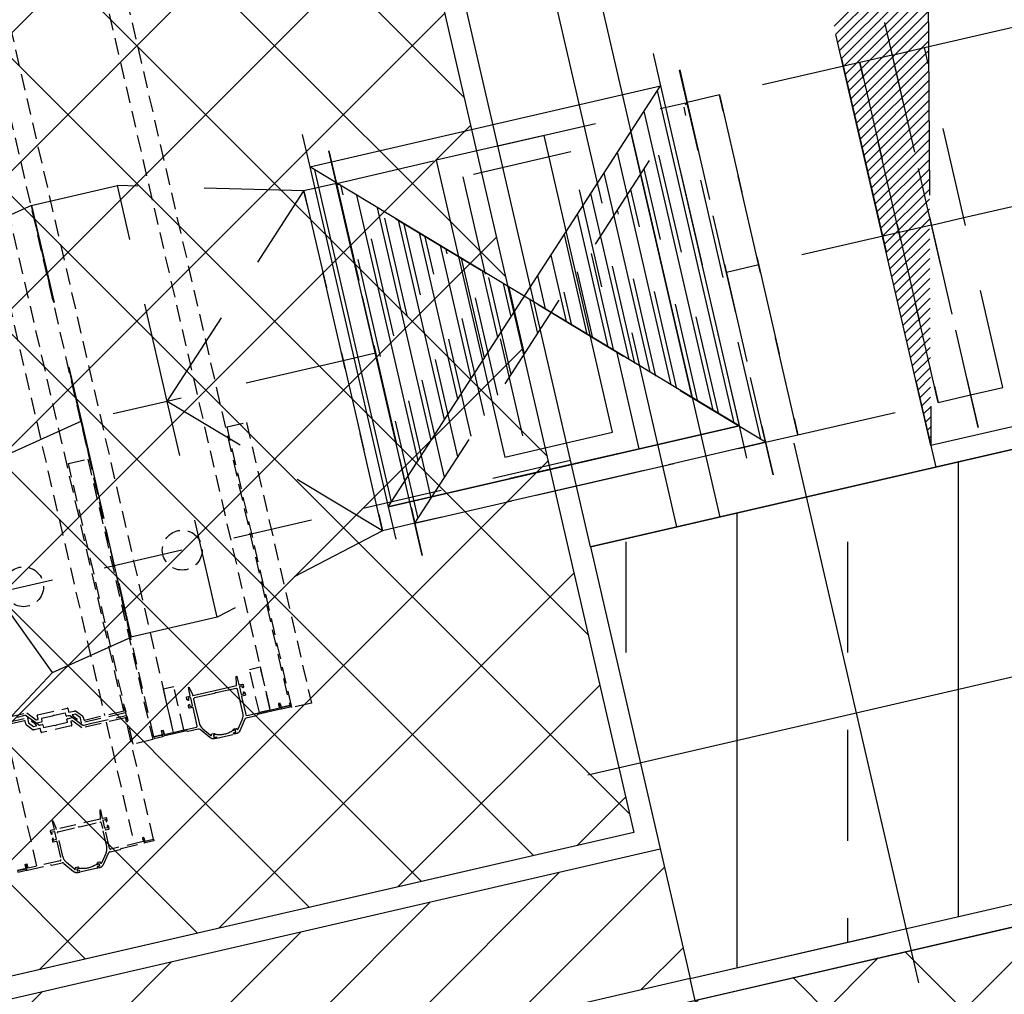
# Model space of a CAD drawing. Header units: centimetres. Extents: x -15121 to 17422, y -60492 to 0.
# Tile 180 of 256: x 1616 to 1705, y -29673 to -29585. Entities that reach past the tile are written whole.
import ezdxf
from ezdxf.enums import TextEntityAlignment as Align

# ---------------------------------------------------------------- set-up
doc = ezdxf.new("R2010")
doc.units = ezdxf.units.CM
doc.header["$LTSCALE"] = 60
for name, pattern in [('DASHED', [19.05, 12.7, -6.35]), ('DP', [0.5, 0.3, -0.2]), ('HIDDEN', [0.375, 0.25, -0.125]), ('KRESKOWA-SREDNIA', [0.2, 0.12, -0.08]), ('MP', [0.25, 0.15, -0.1])]:
    doc.linetypes.add(name, pattern=pattern)
for name, color, linetype in [('A-----SZ', 8, 'Continuous'), ('A-SCI', 7, 'Continuous'), ('AIKA KLIMATYZACJA2', 5, 'Continuous'), ('AIKA podłoga deski cała', 2, 'Continuous'), ('AIKA powierzchnie2', 2, 'Continuous'), ('AIKA ppoż restauracja', 7, 'Continuous'), ('AIKA sufity podwieszane', 8, 'Continuous'), ('AIKA TYNK2', 5, 'Continuous'), ('AIKA wymiarowanie ogólne rzut2', 7, 'Continuous'), ('AIKA ŚCIANA2', 8, 'Continuous'), ('AIKA ścianki mobilne', 7, 'Continuous'), ('B-widok-przerywana', 8, 'DASHED'), ('BI_szr', 8, 'Continuous'), ('L-HIDDEN', 8, 'HIDDEN'), ('podciagi i nadproza', 7, 'DP'), ('S_INSTALACJE SANITARNE', 7, 'Continuous'), ('słupy', 1, 'Continuous')]:
    doc.layers.add(name, color=color, linetype=linetype)
doc.styles.add('normalnysimplex', font='simplex.shx', dxfattribs={"width": 0.85})
doc.styles.add('wymiar', font='txt.shx', dxfattribs={"width": 0.6})
doc.dimstyles.new('Dwudziestka', dxfattribs={"dimtxt": 7, "dimasz": 0.7, "dimexe": 5, "dimexo": 0, "dimgap": 2.5, "dimtad": 1, "dimtoh": 1, "dimdec": 3, "dimrnd": 0.5, "dimdsep": 46, "dimtxsty": 'wymiar', "dimblk": 'znacznik', "dimcen": 0, "dimdle": 5, "dimse1": 1, "dimse2": 1, "dimclrd": 256, "dimclre": 256, "dimclrt": 256, "dimadec": 0, "dimazin": 0, "dimtfac": 0.4, "dimtdec": 3, "dimtix": 1, "dimtofl": 0, "dimtmove": 2, "dimatfit": 3, "dimldrblk": 'znacznik', "dimfxl": 1, "dimtolj": 1, "dimarcsym": 0})
pattern_1 = [(45, (5073.432, 672.602), (-6.221154, 6.221154), []), (135, (5073.432, 672.602), (-6.221154, -6.221154), [])]

# ---------------------------------------------------------------- blocks, each defined once
blk = doc.blocks.new('SL podciągi restauracja')
at = {"layer": 'BI_szr'}
h = blk.add_hatch(dxfattribs=at)
h.set_pattern_fill('BIK_ZELBET', color=256, scale=10, angle=45, style=0)
h.set_pattern_definition([(90, (1101.098, -27084.888), (-20, 4e-15), []), (90, (1111.098, -27074.888), (-20, 4e-15), [10, -7])])
h.paths.add_polyline_path([(1084.789, -27120.937), (1123.764, -27111.939), (1114.766, -27072.964), (1075.791, -27081.962)])
at = {"layer": 'A-----SZ'}
for points in [[(1094.154, -27072.593), (1105.401, -27121.308)], [(1075.556, -27102.542), (1124.275, -27091.295)]]:
    blk.add_lwpolyline(points, dxfattribs=at)
at = {"layer": 'podciagi i nadproza'}
for points in [[(1034.546, -26867.75), (1057.931, -26862.351), (1106.971, -27074.763), (1083.586, -27080.162), (1034.546, -26867.75)], [(1123.764, -27111.939), (1187.875, -27389.634), (1148.9, -27398.632), (1084.789, -27120.937), (1123.764, -27111.939)]]:
    blk.add_lwpolyline(points, dxfattribs=at)
at = {"layer": 'słupy', "color": 4}
blk.add_lwpolyline([(1084.789, -27120.937), (1123.764, -27111.939), (1114.766, -27072.964), (1075.791, -27081.962)], close=True, dxfattribs=at)
blk.add_lwpolyline([(1084.789, -27120.937), (1123.764, -27111.939), (1114.766, -27072.964), (1075.791, -27081.962)], close=True, dxfattribs=at)
blk = doc.blocks.new('SL klima')
at = {"layer": 'AIKA KLIMATYZACJA2', "color": 140, "linetype": 'MP', "lineweight": -2, "extrusion": (-0.224951, 0.97437, 2.77556e-17)}
for p, q in [((5884.061, -25719.303, 342.152), (6022.421, -25687.36, 342.152)), ((5887.604, -25734.649, 342.152), (6025.964, -25702.706, 342.152)), ((5880.463, -25717.054, 342.152), (5881.138, -25719.978, 342.152)), ((5881.138, -25719.978, 342.152), (5884.061, -25719.303, 342.152)), ((5891.147, -25749.995, 342.152), (5884.061, -25719.303, 342.152)), ((5891.147, -25749.995, 342.152), (5884.061, -25719.303, 342.152)), ((5881.138, -25719.978, 342.152), (5888.224, -25750.67, 342.152)), ((5884.681, -25735.324, 342.152), (5887.604, -25734.649, 342.152)), ((5884.681, -25735.324, 342.152), (5884.685, -25735.323, 342.152)), ((5905.762, -25746.621, 342.152), (5891.147, -25749.995, 342.152)), ((5888.224, -25750.67, 342.152), (5891.147, -25749.995, 342.152)), ((5888.224, -25750.67, 342.152), (5888.899, -25753.593, 342.152))]:
    blk.add_line(p, q, dxfattribs=at)
at = {"layer": 'AIKA KLIMATYZACJA2', "color": 140, "linetype": 'MP', "lineweight": -2}
for p, q in [((5888.903, -25753.592, 351.152), (5880.468, -25717.053, 351.152)), ((5878.219, -25720.651, 351.152), (5865.552, -25723.576, 351.152)), ((5881.142, -25719.976, 351.152), (5878.219, -25720.651, 351.152)), ((5878.219, -25720.651, 351.152), (5885.305, -25751.344, 351.152)), ((5885.305, -25751.344, 351.152), (5878.219, -25720.651, 351.152)), ((5870.39, -25757.866, 351.152), (5861.955, -25721.327, 351.152)), ((5865.552, -25723.576, 351.152), (5862.629, -25724.251, 351.152)), ((5865.552, -25723.576, 351.152), (5872.638, -25754.268, 351.152)), ((5872.638, -25754.268, 351.152), (5865.552, -25723.576, 351.152)), ((5884.685, -25735.323, 351.152), (5881.762, -25735.998, 351.152)), ((5884.685, -25735.323, 351.152), (5884.681, -25735.324, 351.152)), ((5881.762, -25735.998, 351.152), (5869.095, -25738.922, 351.152)), ((5869.095, -25738.922, 351.152), (5866.172, -25739.597, 351.152)), ((5866.177, -25739.596, 351.152), (5866.172, -25739.597, 351.152)), ((5885.305, -25751.344, 351.152), (5888.228, -25750.669, 351.152)), ((5872.638, -25754.268, 351.152), (5885.305, -25751.344, 351.152)), ((5869.715, -25754.943, 351.152), (5872.638, -25754.268, 351.152))]:
    blk.add_line(p, q, dxfattribs=at)
at = {"layer": 'AIKA KLIMATYZACJA2', "color": 140, "linetype": 'MP', "lineweight": -2, "extrusion": (2.73425e-15, 9.41891e-16, -1)}
for p, q in [((5861.959, -25721.326, 351.152), (5862.634, -25724.249, 351.152)), ((5830.967, -25731.56, 351.152), (5862.634, -25724.249, 351.152)), ((5838.053, -25762.253, 351.152), (5862.634, -25724.249, 351.152)), ((5862.634, -25724.249, 351.152), (5869.72, -25754.942, 351.152)), ((5869.273, -25754.672, 351.152), (5862.35, -25724.688, 351.152)), ((5867.38, -25753.53, 351.152), (5861.15, -25726.544, 351.152)), ((5830.292, -25728.637, 351.152), (5830.967, -25731.56, 351.152)), ((5852.122, -25728.729, 351.152), (5842.379, -25730.978, 351.152)), ((5858.308, -25755.524, 351.152), (5852.122, -25728.729, 351.152)), ((5865.487, -25752.388, 351.152), (5859.949, -25728.401, 351.152)), ((5863.594, -25751.246, 351.152), (5858.748, -25730.257, 351.152)), ((5842.379, -25730.978, 351.152), (5848.565, -25757.774, 351.152)), ((5830.967, -25731.56, 351.152), (5838.053, -25762.253, 351.152)), ((5869.72, -25754.942, 351.152), (5830.967, -25731.56, 351.152)), ((5838.337, -25761.815, 351.152), (5831.414, -25731.83, 351.152)), ((5861.701, -25750.104, 351.152), (5857.548, -25732.113, 351.152)), ((5839.537, -25759.958, 351.152), (5833.307, -25732.972, 351.152)), ((5859.808, -25748.962, 351.152), (5856.347, -25733.97, 351.152)), ((5840.738, -25758.102, 351.152), (5835.2, -25734.114, 351.152)), ((5841.939, -25756.246, 351.152), (5837.093, -25735.257, 351.152)), ((5857.915, -25747.82, 351.152), (5855.146, -25735.826, 351.152)), ((5843.139, -25754.389, 351.152), (5838.986, -25736.399, 351.152)), ((5844.34, -25752.533, 351.152), (5840.879, -25737.541, 351.152)), ((5856.022, -25746.678, 351.152), (5853.946, -25737.682, 351.152)), ((5845.541, -25750.677, 351.152), (5842.772, -25738.683, 351.152)), ((5846.741, -25748.82, 351.152), (5844.665, -25739.825, 351.152)), ((5854.129, -25745.535, 351.152), (5852.745, -25739.539, 351.152)), ((5847.942, -25746.964, 351.152), (5846.558, -25740.967, 351.152)), ((5852.236, -25744.393, 351.152), (5851.544, -25741.395, 351.152)), ((5849.143, -25745.108, 351.152), (5848.451, -25742.109, 351.152)), ((5869.72, -25754.942, 351.152), (5838.053, -25762.253, 351.152)), ((5838.053, -25762.253, 351.152), (5869.72, -25754.942, 351.152)), ((5869.72, -25754.942, 351.152), (5838.053, -25762.253, 351.152)), ((5869.72, -25754.942, 351.152), (5870.395, -25757.865, 351.152)), ((5848.565, -25757.774, 351.152), (5858.308, -25755.524, 351.152)), ((5849.015, -25759.722, 351.152), (5858.758, -25757.473, 351.152)), ((5858.758, -25757.473, 351.152), (5849.015, -25759.722, 351.152)), ((5838.053, -25762.253, 351.152), (5838.728, -25765.176, 351.152))]:
    blk.add_line(p, q, dxfattribs=at)
at = {"layer": 'AIKA KLIMATYZACJA2', "color": 140, "linetype": 'MP', "lineweight": -2, "extrusion": (0.224951, -0.97437, 2.03587e-13)}
for p, q in [((5838.728, -25765.176, 351.152), (5830.292, -25728.637, 351.152)), ((5803.411, -25733.56, 351.152), (5811.206, -25731.761, 351.152)), ((5828.044, -25732.235, 351.152), (5811.206, -25731.761, 351.152)), ((5815.705, -25751.248, 351.152), (5811.206, -25731.761, 351.152)), ((5815.705, -25751.248, 351.152), (5828.044, -25732.235, 351.152)), ((5830.967, -25731.56, 351.152), (5828.044, -25732.235, 351.152)), ((5828.044, -25732.235, 351.152), (5835.13, -25762.928, 351.152)), ((5835.13, -25762.928, 351.152), (5828.044, -25732.235, 351.152)), ((5803.411, -25733.56, 351.152), (5812.409, -25772.535, 351.152)), ((5834.51, -25746.907, 351.152), (5831.587, -25747.582, 351.152)), ((5831.587, -25747.582, 351.152), (5815.705, -25751.248, 351.152)), ((5815.705, -25751.248, 351.152), (5810.833, -25752.373, 351.152)), ((5835.13, -25762.928, 351.152), (5815.705, -25751.248, 351.152)), ((5820.204, -25770.736, 351.152), (5815.705, -25751.248, 351.152)), ((5807.953, -25753.038, 351.152), (5807.91, -25753.048, 351.152)), ((5838.053, -25762.253, 351.152), (5835.13, -25762.928, 351.152)), ((5835.13, -25762.928, 351.152), (5820.204, -25770.736, 351.152)), ((5820.204, -25770.736, 351.152), (5812.409, -25772.535, 351.152))]:
    blk.add_line(p, q, dxfattribs=at)
at = {"layer": 'AIKA KLIMATYZACJA2', "color": 140, "linetype": 'MP', "lineweight": -2, "extrusion": (2.25478e-15, -1.01192e-15, -1)}
for p, q in [((5803.454, -25733.551, 351.152), (5782.108, -25743.166, 351.152)), ((5803.454, -25733.551, 351.152), (5807.953, -25753.038, 351.152)), ((5807.953, -25753.038, 351.152), (5793.722, -25759.448, 351.152)), ((5807.953, -25753.038, 351.152), (5812.452, -25772.525, 351.152)), ((5805.337, -25775.73, 351.152), (5793.722, -25759.448, 351.152)), ((5805.337, -25775.73, 351.152), (5812.452, -25772.525, 351.152)), ((5799.99, -25781.414, 351.152), (5805.337, -25775.73, 351.152))]:
    blk.add_line(p, q, dxfattribs=at)
blk = doc.blocks.new('*U5146')
for p, q in [((1.5, 8.86), (1.5, 0.86)), ((1.5, 0.86), (5.5, 0.86)), ((5.5, 0.86), (5.5, -0.64)), ((5.5, -0.64), (1.5, -0.64)), ((1.5, -9.22), (132, -9.22)), ((114, -99.22), (1.5, -99.22)), ((1179.63, -99.17), (120.37, -99.22)), ((1.5, -117.22), (114, -117.22)), ((120.37, -117.22), (1179.63, -117.17))]:
    blk.add_line(p, q)
for points in [[(121.8, -68.42), (118.5, -68.42, -0.414214), (118, -67.92), (118, -40.52, -0.414214), (118.5, -40.02), (121.8, -40.02, 0.414212), (122, -39.82), (122, -34.92, 0.000001), (122, -33.6), (127.79, -28.75, -0.176326), (129.08, -28.28), (131.5, -28.28, 0.414214), (132, -27.78), (132, 8.78, 0.414214)], [(134, 9.48), (134, -30.68, -0.414213), (133.8, -30.88), (129.37, -30.88, 0.176324), (129.24, -30.93), (125.08, -34.42, 0.221651), (125, -34.57), (125, -37.26, 0.533896), (125.28, -37.45), (127.28, -36.62), (126.96, -36.24), (128.2, -35.85), (127.88, -35.47), (129.12, -35.08), (128.8, -34.7), (129.72, -33.93, -0.414286), (130, -33.95, -0.198947), (130.04, -34.1), (129.94, -35.25, -0.192971), (129.61, -35.92), (125.68, -39.36, 0.215704), (125, -40.87), (125, -42.52, -0.414212), (124.5, -43.02), (122.2, -43.02, 0.414212), (122, -43.22), (122, -53.35), (121.56, -54.12, 0.267947), (121.56, -54.32), (122, -55.09), (122, -65.22, 0.414214), (122.2, -65.42), (124.5, -65.42, -0.414214), (125, -65.92), (125, -70.42, -0.221694), (124.65, -71.19), (116.72, -77.84, 0.221682), (116, -79.37), (116, -86.55), (116, -117.92, -0.414163), (115.2, -118.72), (111.3, -118.72, -0.414214), (110.5, -117.92), (110.5, -117.42, -0.414214), (110.7, -117.22), (111.7, -117.22, 0.414233), (111.9, -117.42), (113.8, -117.42, 0.414212), (114, -117.22), (114, -76.86), (121.83, -70.29, 0.221697), (122, -69.91), (122, -68.62, 0.414211), (121.8, -68.42)], [(130.57, -40.02), (133.87, -40.02, -0.414214), (134.37, -40.52), (134.37, -67.92, -0.414214), (133.87, -68.42), (130.57, -68.42, 0.414212), (130.37, -68.62), (130.37, -73.52, 0.000001), (130.37, -74.84), (124.58, -79.69, -0.176326), (123.3, -80.16), (120.87, -80.16, 0.414214), (120.37, -80.66), (120.37, -117.22, 0.414214), (120.57, -117.42), (122.47, -117.42, 0.414212), (122.67, -117.22), (123.67, -117.22, -0.414214), (123.87, -117.42), (123.87, -117.92, -0.41421), (123.07, -118.72), (119.17, -118.72, -0.414213), (118.37, -117.92), (118.37, -77.76, -0.414213), (118.57, -77.56), (123, -77.56, 0.176324), (123.13, -77.52), (127.3, -74.02, 0.221651), (127.37, -73.87), (127.37, -71.18, 0.533896), (127.09, -71), (125.09, -71.82), (125.41, -72.2), (124.17, -72.59), (124.49, -72.97), (123.25, -73.36), (123.58, -73.74), (122.66, -74.52, -0.414286), (122.37, -74.49, -0.198947), (122.33, -74.35), (122.43, -73.19, -0.192971), (122.77, -72.53), (126.69, -69.08, 0.215704), (127.37, -67.58), (127.37, -65.92, -0.414212), (127.87, -65.42), (130.17, -65.42, 0.414212), (130.37, -65.22), (130.37, -55.09), (130.81, -54.32, 0.267947), (130.81, -54.12), (130.37, -53.35), (130.37, -43.22, 0.414214), (130.17, -43.02), (127.87, -43.02, -0.414214), (127.37, -42.52), (127.37, -38.02, -0.221694), (127.73, -37.25), (135.65, -30.6, 0.221682), (136.37, -29.07), (136.37, -21.9)], [(138.37, 8.78), (138.37, -31.58), (130.55, -38.15, 0.221697), (130.37, -38.53), (130.37, -39.82, 0.414211), (130.57, -40.02)], [(19.23, -74.46), (4.7, -74.46, -0.162719), (-1.31, -72.45), (-8.51, -67.03, -0.023978), (-8.88, -66.73, -0.684311), (-8.54, -65.86), (-8.2, -65.86, 0.414214), (-7.7, -65.36), (-7.7, -63.48, 0.198912), (-7.85, -63.13), (-8.56, -62.42, 0.668179), (-8.9, -62.56), (-8.9, -64.16, -0.414214), (-9.1, -64.36), (-11.1, -64.36, -0.414214), (-11.3, -64.16), (-11.3, -62.56, 0.414214), (-11.5, -62.36), (-12.3, -62.36, 0.414214), (-12.5, -62.56), (-12.5, -64.04, 0.235614), (-10.51, -68.03), (-1.5, -74.81, -0.235614), (-0.7, -76.41), (-0.7, -85.82, 0.198912), (-0.55, -86.17), (-0.15, -86.58, -0.198912), (0, -86.93), (0, -108.36, 0.414214), (0.8, -109.16), (4.2, -109.16, 0.414214), (5, -108.36), (5, -107.86, 0.414214), (4.8, -107.66), (3.8, -107.66, -0.414214), (3.6, -107.86), (1.7, -107.86, -0.414214), (1.5, -107.66), (1.5, -77.66, -0.414214), (2.5, -76.66), (19.3, -76.66, -0.414214), (19.5, -76.86), (19.5, -79.86, 0.414214), (20, -80.36), (21.88, -80.36, 0.198912), (22.23, -80.21), (22.94, -79.5, 0.668179), (22.8, -79.16), (21.2, -79.16, -0.414214), (21, -78.96), (21, -76.86, -0.414214), (21.2, -76.66), (28.3, -76.66, -0.414214), (28.5, -76.86), (28.5, -78.96, -0.414214), (28.3, -79.16), (26.7, -79.16, 0.668179), (26.56, -79.5), (27.27, -80.21, 0.198912), (27.62, -80.36), (29.5, -80.36, 0.414214), (30, -79.86), (30, -76.86, -0.414214), (30.2, -76.66), (37.8, -76.66, 0.414214), (38, -76.46), (38, -76.01, 0.36397), (37.83, -75.81), (30.99, -74.6, 0.043661), (30.47, -74.56), (30.2, -74.56, -0.414214), (30, -74.36), (30, -33.96, -0.414214), (30.2, -33.76), (30.47, -33.76, 0.043661), (30.99, -33.71), (37.83, -32.51, 0.36397), (38, -32.31), (38, -31.86, 0.414214), (37.8, -31.66), (30.2, -31.66, -0.414214), (30, -31.46), (30, -28.46, 0.414214), (29.5, -27.96), (27.62, -27.96, 0.198912), (27.27, -28.11), (26.56, -28.82, 0.668179), (26.7, -29.16), (28.3, -29.16, -0.414214), (28.5, -29.36), (28.5, -31.46, -0.414214), (28.3, -31.66), (21.2, -31.66, -0.414214), (21, -31.46), (21, -29.36, -0.414214), (21.2, -29.16), (22.8, -29.16, 0.668179), (22.94, -28.82), (22.23, -28.11, 0.198912), (21.88, -27.96), (20, -27.96, 0.414214), (19.5, -28.46), (19.5, -31.46, -0.414214), (19.3, -31.66), (2.5, -31.66, -0.414214), (1.5, -30.66), (1.5, -0.66, -0.414214), (1.7, -0.46), (3.6, -0.46, -0.414214), (3.8, -0.66), (4.8, -0.66, 0.414214), (5, -0.46), (5, 0.04, 0.414214), (4.2, 0.84), (0.8, 0.84, 0.414214), (0, 0.04), (0, -21.38, -0.198912), (-0.15, -21.74), (-0.55, -22.14, 0.198912), (-0.7, -22.5), (-0.7, -31.91, -0.235614), (-1.5, -33.5), (-10.51, -40.29, 0.235614), (-12.5, -44.28), (-12.5, -45.76, 0.414214), (-12.3, -45.96), (-11.5, -45.96, 0.414214), (-11.3, -45.76), (-11.3, -44.16, -0.414214), (-11.1, -43.96), (-9.1, -43.96, -0.414214), (-8.9, -44.16), (-8.9, -45.76, 0.668179), (-8.56, -45.9), (-7.85, -45.19, 0.198912), (-7.7, -44.83), (-7.7, -42.96, 0.414214), (-8.2, -42.46), (-8.54, -42.46, -0.684311), (-8.88, -41.59, -0.023978), (-8.51, -41.28), (-1.31, -35.87, -0.162719), (4.7, -33.86), (26.5, -33.86, -0.414214), (27.5, -34.86), (27.5, -53.29), (27.94, -54.06, -0.267949), (27.94, -54.26), (27.5, -55.03), (27.5, -73.46, -0.414214), (26.5, -74.46), (21.17, -74.46)]]:
    blk.add_lwpolyline(points, format="xyb")
for points in [[(1.5, 8.84), (0, 8.84), (0, 0.84), (1.5, 0.84)], [(1.5, -117.16), (0, -117.16), (0, -109.16), (1.5, -109.18)]]:
    blk.add_lwpolyline(points, close=True)
blk.add_lwpolyline([(-9.11, -47.07, 0.167317), (-9.12, -61.11), (-9.12, -64.14), (-11.15, -64.14), (-11.15, -62.08), (-12.47, -62.08), (-12.47, -46.1), (-11.09, -46.1), (-11.09, -44.12), (-9.11, -44.12)], format="xyb", close=True)
blk.add_circle((250, -54.2), 18)
blk = doc.blocks.new('*U5312')
for p, q in [((1.5, 8.8), (1106.5, 8.81)), ((1106.5, 0.81), (1102.5, 0.81)), ((1102.5, 0.81), (1102.5, -0.69)), ((1106.5, 8.81), (1106.5, 0.81)), ((1102.5, -0.69), (1106.5, -0.69)), ((1106.5, -9.19), (1.5, -9.2)), ((1.5, -99.2), (1106.5, -99.19)), ((1102.5, -109.19), (1102.5, -107.69)), ((1102.5, -107.69), (1106.5, -107.69)), ((1106.5, -109.19), (1102.5, -109.19)), ((1106.5, -117.19), (1106.5, -109.19)), ((1106.5, -117.19), (1.5, -117.2))]:
    blk.add_line(p, q)
for points in [[(848.7, 28.31), (1108.7, 28.31), (1108.7, 10.31), (848.7, 10.31)], [(1108, 0.81), (1106.5, 0.81), (1106.5, 8.81), (1108, 8.81)], [(1106.5, -9.32), (1106.5, -19.32), (1066.5, -19.32), (1066.5, -9.32)], [(1106.5, -99.32), (1106.5, -89.32), (1066.5, -89.32), (1066.5, -99.32)], [(1108, -109.19), (1106.5, -109.19), (1106.5, -117.19), (1108, -117.19)], [(848.7, -118.69), (1108.7, -118.69), (1108.7, -136.69), (848.7, -136.69)]]:
    blk.add_lwpolyline(points, close=True)
at = {"linetype": 'Continuous'}
blk.add_lwpolyline([(1086.83, -74.49), (1103.3, -74.49, 0.162719), (1109.31, -72.48), (1116.51, -67.06, 0.023978), (1116.88, -66.76, 0.684311), (1116.54, -65.89), (1116.2, -65.89, -0.414214), (1115.7, -65.39), (1115.7, -63.51, -0.198912), (1115.85, -63.16), (1116.56, -62.45, -0.668179), (1116.9, -62.59), (1116.9, -64.19, 0.414214), (1117.1, -64.39), (1119.1, -64.39, 0.414214), (1119.3, -64.19), (1119.3, -62.59, -0.414214), (1119.5, -62.39), (1120.3, -62.39, -0.414214), (1120.5, -62.59), (1120.5, -64.07, -0.235614), (1118.51, -68.06), (1109.5, -74.84, 0.235614), (1108.7, -76.44), (1108.7, -85.85, -0.198912), (1108.55, -86.2), (1108.15, -86.61, 0.198912), (1108, -86.96), (1108, -108.39, -0.414214), (1107.2, -109.19), (1103.8, -109.19, -0.414214), (1103, -108.39), (1103, -107.89, -0.414214), (1103.2, -107.69), (1104.2, -107.69, 0.414214), (1104.4, -107.89), (1106.3, -107.89, 0.414214), (1106.5, -107.69), (1106.5, -77.69, 0.414214), (1105.5, -76.69), (1088.7, -76.69, 0.414214), (1088.5, -76.89), (1088.5, -79.89, -0.414214), (1088, -80.39), (1086.12, -80.39, -0.198912), (1085.77, -80.24), (1085.06, -79.53, -0.668179), (1085.2, -79.19), (1086.8, -79.19, 0.414214), (1087, -78.99), (1087, -76.89, 0.414214), (1086.8, -76.69), (1079.7, -76.69, 0.414214), (1079.5, -76.89), (1079.5, -78.99, 0.414214), (1079.7, -79.19), (1081.3, -79.19, -0.668179), (1081.44, -79.53), (1080.73, -80.24, -0.198912), (1080.38, -80.39), (1078.5, -80.39, -0.414214), (1078, -79.89), (1078, -76.89, 0.414214), (1077.8, -76.69), (1070.2, -76.69, -0.414214), (1070, -76.49), (1070, -76.04, -0.36397), (1070.17, -75.84), (1077.01, -74.63, -0.043661), (1077.53, -74.59), (1077.8, -74.59, 0.414214), (1078, -74.39), (1078, -33.99, 0.414214), (1077.8, -33.79), (1077.53, -33.79, -0.043661), (1077.01, -33.74), (1070.17, -32.54, -0.36397), (1070, -32.34), (1070, -31.89, -0.414214), (1070.2, -31.69), (1077.8, -31.69, 0.414214), (1078, -31.49), (1078, -28.49, -0.414214), (1078.5, -27.99), (1080.38, -27.99, -0.198912), (1080.73, -28.13), (1081.44, -28.85, -0.668179), (1081.3, -29.19), (1079.7, -29.19, 0.414214), (1079.5, -29.39), (1079.5, -31.49, 0.414214), (1079.7, -31.69), (1086.8, -31.69, 0.414214), (1087, -31.49), (1087, -29.39, 0.414214), (1086.8, -29.19), (1085.2, -29.19, -0.668179), (1085.06, -28.85), (1085.77, -28.13, -0.198912), (1086.12, -27.99), (1088, -27.99, -0.414214), (1088.5, -28.49), (1088.5, -31.49, 0.414214), (1088.7, -31.69), (1105.5, -31.69, 0.414214), (1106.5, -30.69), (1106.5, -0.69, 0.414214), (1106.3, -0.49), (1104.4, -0.49, 0.414214), (1104.2, -0.69), (1103.2, -0.69, -0.414214), (1103, -0.49), (1103, 0.01, -0.414214), (1103.8, 0.81), (1107.2, 0.81, -0.414214), (1108, 0.01), (1108, -21.41, 0.198912), (1108.15, -21.77), (1108.55, -22.17, -0.198912), (1108.7, -22.53), (1108.7, -31.94, 0.235614), (1109.5, -33.53), (1118.51, -40.32, -0.235614), (1120.5, -44.31), (1120.5, -45.79, -0.414214), (1120.3, -45.99), (1119.5, -45.99, -0.414214), (1119.3, -45.79), (1119.3, -44.19, 0.414214), (1119.1, -43.99), (1117.1, -43.99, 0.414214), (1116.9, -44.19), (1116.9, -45.79, -0.668179), (1116.56, -45.93), (1115.85, -45.22, -0.198912), (1115.7, -44.86), (1115.7, -42.99, -0.414214), (1116.2, -42.49), (1116.54, -42.49, 0.684311), (1116.88, -41.62, 0.023978), (1116.51, -41.31), (1109.31, -35.9, 0.162719), (1103.3, -33.89), (1081.5, -33.89, 0.414214), (1080.5, -34.89), (1080.5, -53.32), (1080.06, -54.09, 0.267949), (1080.06, -54.29), (1080.5, -55.05), (1080.5, -73.49, 0.414214), (1081.5, -74.49), (1086.83, -74.49)], format="xyb", dxfattribs=at)
blk.add_lwpolyline([(1117.11, -47.1, -0.167317), (1117.12, -61.14), (1117.12, -64.17), (1119.15, -64.17), (1119.15, -62.11), (1120.47, -62.11), (1120.47, -46.13), (1119.09, -46.13), (1119.09, -44.15), (1117.11, -44.15)], format="xyb", close=True)
blk.add_circle((948, -54.19), 18)
blk = doc.blocks.new('SL ścianki przesuwne restauracja')
at = {"layer": 'AIKA ścianki mobilne', "color": 4, "linetype": 'KRESKOWA-SREDNIA'}
blk.add_line((6636.432, -25566.469, 66.189), (6252.531, -25655.099, 66.189), dxfattribs=at)
at = {"layer": 'L-HIDDEN'}
for name, p, xscale, yscale, zscale, rotation in [('*U5146', (6587.398, -25603.446, 66.189), 0.09999999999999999, 0.09999999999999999, 0.09999999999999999, 103.0077752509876), ('*U5312', (6585.334, -25480.972, 66.189), 0.1, 0.1, 0.1, 282.9991658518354)]:
    blk.add_blockref(name, p, dxfattribs=dict(at, xscale=xscale, yscale=yscale, zscale=zscale, rotation=rotation))
at = {"layer": 'AIKA ścianki mobilne', "style": 'normalnysimplex', "width": 0.85, "flags": 12}
for p in [(7526.715, -25549.962), (6841.552, -25708.144), (6722.859, -25735.547), (7655.649, -26108.473), (6970.486, -26266.655), (6851.793, -26294.058)]:
    blk.add_attdef('200', text='', height=0.3, rotation=13, dxfattribs=at).set_placement(p, align=Align.TOP_LEFT)
at = {"layer": 'AIKA ścianki mobilne', "style": 'normalnysimplex', "width": 0.85}
for p in [(7511.033, -25612.222), (6883.815, -25757.027), (6707.177, -25797.807), (7639.967, -26170.733), (7012.749, -26315.537), (6836.111, -26356.317)]:
    blk.add_attdef('80', text='', height=0.3, rotation=13, dxfattribs=at).set_placement(p, align=Align.CENTER)
blk = doc.blocks.new('znacznik')
at = {"color": 0}
for points in [[(0, -5), (0, 5)], [(-4, 0), (4, 0)]]:
    blk.add_lwpolyline(points, dxfattribs=at)
at = {"color": 1}
blk.add_lwpolyline([(-2.12, -2.12), (2.12, 2.12)], dxfattribs=at)
blk = doc.blocks.new('*D5377')
at = {"layer": 'AIKA wymiarowanie ogólne rzut2', "lineweight": -2, "transparency": 16777216}
blk.add_line((1675.849, -29730.419), (1913.25, -29675.611), dxfattribs=at)
at = {"layer": 'Defpoints', "color": 0, "transparency": 16777216}
for p in [(1908.177, -29650.525), (1913.932, -29675.453), (1760.44, -30099.934)]:
    blk.add_point(p, dxfattribs=at)
at = {"layer": 'AIKA wymiarowanie ogólne rzut2', "linetype": 'ByBlock', "lineweight": -2, "transparency": 16777216, "xscale": 0.7, "yscale": 0.7, "zscale": 0.7}
for p, rotation in [((1913.932, -29675.453), 12.99999999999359), ((1675.167, -29730.577), 192.9999999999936)]:
    blk.add_blockref('znacznik', p, dxfattribs=dict(at, rotation=rotation))
at = {"layer": 'AIKA wymiarowanie ogólne rzut2', "transparency": 16777216, "insert": (1793.2, -29697.169), "char_height": 7, "attachment_point": 5, "rotation": 13, "style": 'wymiar'}
blk.add_mtext('\\A1;245', dxfattribs=at)
blk = doc.blocks.new('*D5382')
at = {"layer": 'AIKA wymiarowanie ogólne rzut2', "lineweight": -2, "transparency": 16777216}
blk.add_line((1027.566, -29594.087), (1624.465, -29456.282), dxfattribs=at)
at = {"layer": 'Defpoints', "color": 0, "transparency": 16777216}
for p in [(1617.345, -29422.332), (1625.147, -29456.125), (1019.082, -29560.452)]:
    blk.add_point(p, dxfattribs=at)
at = {"layer": 'AIKA wymiarowanie ogólne rzut2', "linetype": 'ByBlock', "lineweight": -2, "transparency": 16777216, "xscale": 0.7, "yscale": 0.7, "zscale": 0.7}
for p, rotation in [((1625.147, -29456.125), 12.99999999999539), ((1026.883, -29594.245), 192.9999999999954)]:
    blk.add_blockref('znacznik', p, dxfattribs=dict(at, rotation=rotation))
at = {"layer": 'AIKA wymiarowanie ogólne rzut2', "transparency": 16777216, "insert": (1324.665, -29519.338), "char_height": 7, "attachment_point": 5, "rotation": 13, "style": 'wymiar'}
blk.add_mtext('\\A1;614', dxfattribs=at)
blk = doc.blocks.new('Sl ppoż rest')
at = {"linetype": 'Continuous', "lineweight": -2, "extrusion": (2.73425e-15, 9.41891e-16, -1)}
for p, q in [((656.85, -28.833, 351.152), (657.525, -31.756, 351.152)), ((657.525, -31.756, 351.152), (664.611, -62.449, 351.152)), ((625.183, -36.144, 351.152), (625.858, -39.067, 351.152)), ((625.858, -39.067, 351.152), (632.944, -69.76, 351.152)), ((664.611, -62.449, 351.152), (665.286, -65.372, 351.152)), ((632.944, -69.76, 351.152), (633.619, -72.683, 351.152))]:
    blk.add_line(p, q, dxfattribs=at)
at = {"linetype": 'ByBlock', "lineweight": -2, "extrusion": (2.73425e-15, 9.41891e-16, -1)}
for p, q in [((625.858, -39.067, 351.152), (657.525, -31.756, 351.152)), ((664.611, -62.449, 351.152), (632.944, -69.76, 351.152))]:
    blk.add_line(p, q, dxfattribs=at)
at = {"linetype": 'Continuous', "lineweight": -3, "extrusion": (2.73425e-15, 9.41891e-16, -1)}
for p, q in [((632.944, -69.76, 351.152), (657.525, -31.756, 351.152)), ((664.164, -62.179, 351.152), (657.242, -32.194, 351.152)), ((662.271, -61.037, 351.152), (656.041, -34.051, 351.152)), ((647.013, -36.235, 351.152), (637.27, -38.485, 351.152)), ((653.2, -63.031, 351.152), (647.013, -36.235, 351.152)), ((660.378, -59.895, 351.152), (654.84, -35.907, 351.152)), ((658.485, -58.753, 351.152), (653.639, -37.763, 351.152)), ((664.611, -62.449, 351.152), (625.858, -39.067, 351.152)), ((637.27, -38.485, 351.152), (643.456, -65.28, 351.152)), ((633.228, -69.321, 351.152), (626.305, -39.337, 351.152)), ((656.592, -57.61, 351.152), (652.439, -39.62, 351.152)), ((634.428, -67.465, 351.152), (628.198, -40.479, 351.152)), ((635.629, -65.608, 351.152), (630.091, -41.621, 351.152)), ((654.699, -56.468, 351.152), (651.238, -41.476, 351.152)), ((636.83, -63.752, 351.152), (631.984, -42.763, 351.152)), ((652.806, -55.326, 351.152), (650.037, -43.332, 351.152)), ((638.03, -61.896, 351.152), (633.877, -43.905, 351.152)), ((639.231, -60.039, 351.152), (635.77, -45.047, 351.152)), ((650.913, -54.184, 351.152), (648.837, -45.189, 351.152)), ((640.432, -58.183, 351.152), (637.663, -46.189, 351.152)), ((649.02, -53.042, 351.152), (647.636, -47.045, 351.152)), ((641.633, -56.327, 351.152), (639.556, -47.331, 351.152)), ((642.833, -54.47, 351.152), (641.449, -48.474, 351.152)), ((644.034, -52.614, 351.152), (643.342, -49.616, 351.152)), ((647.128, -51.9, 351.152), (646.435, -48.901, 351.152)), ((632.944, -69.76, 351.152), (664.611, -62.449, 351.152)), ((664.611, -62.449, 351.152), (632.944, -69.76, 351.152)), ((643.456, -65.28, 351.152), (653.2, -63.031, 351.152)), ((643.906, -67.229, 351.152), (653.649, -64.979, 351.152)), ((653.649, -64.979, 351.152), (643.906, -67.229, 351.152))]:
    blk.add_line(p, q, dxfattribs=at)

msp = doc.modelspace()

# ---------------------------------------------------------------- hatches: boundary and pattern name
at = {"layer": 'A-----SZ'}
h = msp.add_hatch(dxfattribs=at)
h.set_pattern_fill('ANSI31', color=256, scale=2)
h.set_pattern_definition([(45, (-35110.076, -2093.3616), (-4.4901281, 4.4901281), [])])
h.paths.add_polyline_path([(2430.4942, -29232.5492), (2442.1866, -29229.8498), (2447.8099, -29254.2071), (2436.1175, -29256.9065)])
h.paths.add_polyline_path([(1072.0212, -29798.6482), (1074.7206, -29810.3407), (1133.1828, -29796.8436), (1130.4834, -29785.1512)])
h.paths.add_polyline_path([(1226.946, -29762.881), (1229.6454, -29774.5734), (1676.8813, -29671.3209), (1674.1819, -29659.6285)])
h.paths.add_polyline_path([(1883.6714, -29611.264), (1886.3709, -29622.9564), (2480.7366, -29485.7363), (2478.0372, -29474.0439)])
h.paths.add_polyline_path([(2479.5335, -29444.9619), (2491.226, -29442.2625), (2470.0801, -29350.6697), (2458.3877, -29353.3691)])
edge = h.paths.add_edge_path()
edge.add_line((2458.3877, -29353.3691), (2478.4092, -29440.092))
at = {"layer": 'AIKA sufity podwieszane', "transparency": 33554610}
h = msp.add_hatch(dxfattribs=at)
h.set_pattern_fill('ANSI37', color=256, scale=2.771036)
h.set_pattern_definition(pattern_1)
h.paths.add_polyline_path([(1617.3451, -29422.3321), (1569.6009, -29433.3547), (1575.2941, -29458.0143), (1537.2936, -29466.7874), (1531.6005, -29442.1278), (1019.0819, -29560.452), (1073.5192, -29796.246), (1134.4173, -29782.1865), (1138.0081, -29797.74), (1225.7014, -29777.4944), (1222.1115, -29761.9445), (1671.7832, -29658.1296)])
h = msp.add_hatch(dxfattribs=at)
h.set_pattern_fill('ANSI37', color=256, scale=2.771036)
h.set_pattern_definition(pattern_1)
h.paths.add_polyline_path([(1895.3422, -29622.938), (1051.961, -29817.6477), (1083.6791, -29955.0339), (1108.8373, -29949.2257), (1118.7352, -29992.098), (1098.8606, -29996.6864), (1151.9491, -30226.6377), (1171.8236, -30222.0493), (1195.98, -30326.6818), (1176.0567, -30331.2815), (1229.1072, -30560.8465), (1247.0331, -30556.708), (1258.8797, -30599.1305), (1239.2948, -30603.652), (1271.0129, -30741.0382), (1888.861, -30598.3967), (1885.2618, -30582.8068), (1928.1341, -30572.909), (1931.7333, -30588.4989), (1951.2207, -30583.9999), (1954.8998, -30599.9359), (2063.0549, -30574.9663), (2055.7765, -30543.4404), (2098.6488, -30533.5425), (2102.248, -30549.1325), (2108.8207, -30547.615)])

# ---------------------------------------------------------------- linework, layer by layer
at = {"layer": 'A-----SZ'}
for points in [[(1686.2463, -29622.9772), (1697.493, -29671.6918)], [(1667.6485, -29652.9264), (1716.367, -29641.6788)]]:
    msp.add_lwpolyline(points, dxfattribs=at)
at = {"layer": 'A-SCI', "color": 5}
for points in [[(1679.5757, -29629.6467), (1630.5364, -29417.234)], [(1667.8832, -29632.3461), (1618.8439, -29419.9334)]]:
    msp.add_lwpolyline(points, dxfattribs=at)
at = {"layer": 'A-SCI', "color": 4}
msp.add_lwpolyline([(1667.8832, -29632.3461), (1706.8581, -29623.3481), (1715.8561, -29662.3229)], dxfattribs=at)
at = {"layer": 'AIKA podłoga deski cała'}
msp.add_lwpolyline([(1051.7856, -29817.6882), (1897.5708, -29622.4235), (2111.062, -30547.0975), (2102.248, -30549.1325), (2098.6488, -30533.5425), (2055.7765, -30543.4404), (2064.0098, -30579.1023), (1955.8547, -30604.0719), (1951.2207, -30583.9999), (1931.7333, -30588.4989), (1928.1341, -30572.909), (1885.2618, -30582.8068), (1888.861, -30598.3967), (1266.0671, -30744.1528)], dxfattribs=at)
at = {"layer": 'AIKA powierzchnie2'}
msp.add_lwpolyline([(1617.3451, -29422.3321), (1671.7832, -29658.1296), (1222.1115, -29761.9445), (1225.7014, -29777.4944), (1138.0081, -29797.74), (1134.4173, -29782.1865), (1073.5192, -29796.246), (1019.0819, -29560.452), (1531.6005, -29442.1278), (1537.2936, -29466.7874), (1575.2941, -29458.0143), (1569.6009, -29433.3547)], close=True, dxfattribs=at)
msp.add_lwpolyline([(1051.961, -29817.6477), (1895.3422, -29622.938), (2108.8207, -30547.615), (2102.248, -30549.1325), (2098.6488, -30533.5425), (2055.7765, -30543.4404), (2063.0549, -30574.9663), (1954.8998, -30599.9359), (1951.2207, -30583.9999), (1931.7333, -30588.4989), (1928.1341, -30572.909), (1885.2618, -30582.8068), (1888.861, -30598.3967), (1271.0129, -30741.0382)], dxfattribs=at)
at = {"layer": 'AIKA sufity podwieszane', "transparency": 33554610}
msp.add_lwpolyline([(1617.3451, -29422.3321), (1671.7832, -29658.1296), (1222.1115, -29761.9445), (1225.7014, -29777.4944), (1138.0081, -29797.74), (1134.4173, -29782.1865), (1073.5192, -29796.246), (1019.0819, -29560.452), (1531.6005, -29442.1278), (1537.2936, -29466.7874), (1575.2941, -29458.0143), (1569.6009, -29433.3547)], close=True, dxfattribs=at)
msp.add_lwpolyline([(1051.961, -29817.6477), (1895.3422, -29622.938), (2108.8207, -30547.615), (2102.248, -30549.1325), (2098.6488, -30533.5425), (2055.7765, -30543.4404), (2063.0549, -30574.9663), (1954.8998, -30599.9359), (1951.2207, -30583.9999), (1931.7333, -30588.4989), (1928.1341, -30572.909), (1885.2618, -30582.8068), (1888.861, -30598.3967), (1271.0129, -30741.0382)], dxfattribs=at)
at = {"layer": 'AIKA TYNK2'}
for points in [[(1019.0819, -29560.452), (1531.6005, -29442.1278), (1537.2936, -29466.7874), (1575.2941, -29458.0143), (1569.6009, -29433.3547), (1617.3451, -29422.3321), (1671.7832, -29658.1296), (1226.4961, -29760.9323)], [(1230.0953, -29776.5222), (2481.1865, -29487.685)]]:
    msp.add_lwpolyline(points, dxfattribs=at)
at = {"layer": 'AIKA ŚCIANA2'}
for p, q in [((1674.1819, -29659.6285), (1226.946, -29762.881)), ((1676.8813, -29671.3209), (1229.6454, -29774.5734))]:
    msp.add_line(p, q, dxfattribs=at)
msp.add_lwpolyline([(1630.5364, -29417.234), (1808.8461, -29376.068), (1857.8854, -29588.4807), (1838.398, -29592.9797), (1844.6966, -29620.262), (1713.1567, -29650.6304), (1706.8581, -29623.3481), (1679.5757, -29629.6467)], close=True, dxfattribs=at)
at = {"layer": 'AIKA ŚCIANA2', "color": 7}
msp.add_lwpolyline([(1630.5364, -29417.234), (1808.8461, -29376.068), (1857.8854, -29588.4807), (1838.398, -29592.9797), (1844.6966, -29620.262), (1713.1567, -29650.6304), (1706.8581, -29623.3481), (1679.5757, -29629.6467)], close=True, dxfattribs=at)
at = {"layer": 'B-widok-przerywana', "ltscale": 0.05}
for points in [[(1652.7225, -29424.4244), (1799.8524, -29390.4568), (1845.7424, -29589.2283), (1698.6125, -29623.1959)], [(1652.7225, -29424.4244), (1799.8524, -29390.4568), (1697.5711, -29448.1928), (1698.6125, -29623.1959)]]:
    msp.add_lwpolyline(points, close=True, dxfattribs=at)
at = {"layer": 'S_INSTALACJE SANITARNE', "color": 252, "linetype": 'Continuous', "true_color": 0x939598}
for p, q in [((1689.8691, -29585.3243), (1698.3367, -29576.8567)), ((1690.0376, -29586.0539), (1698.3421, -29577.7495)), ((1690.206, -29586.7835), (1698.3474, -29578.6422)), ((1690.3745, -29587.5131), (1698.3527, -29579.5349)), ((1690.5429, -29588.2427), (1698.358, -29580.4276)), ((1690.7113, -29588.9723), (1698.3633, -29581.3203)), ((1690.8798, -29589.7019), (1698.3686, -29582.213)), ((1691.0482, -29590.4314), (1698.3739, -29583.1057)), ((1691.2167, -29591.161), (1698.3792, -29583.9984)), ((1691.3851, -29591.8906), (1698.3846, -29584.8912)), ((1691.5535, -29592.6202), (1698.3899, -29585.7839)), ((1691.722, -29593.3498), (1698.3952, -29586.6766)), ((1691.8904, -29594.0794), (1698.4005, -29587.5693)), ((1692.0588, -29594.809), (1698.4058, -29588.462)), ((1692.2273, -29595.5386), (1698.4111, -29589.3547)), ((1692.3957, -29596.2681), (1698.4164, -29590.2474)), ((1692.5642, -29596.9977), (1698.4217, -29591.1402)), ((1692.7326, -29597.7273), (1698.4271, -29592.0329)), ((1692.901, -29598.4569), (1698.4324, -29592.9256)), ((1693.0695, -29599.1865), (1698.4377, -29593.8183)), ((1693.2379, -29599.9161), (1698.443, -29594.711)), ((1693.4064, -29600.6457), (1698.4483, -29595.6037)), ((1693.5748, -29601.3753), (1698.4536, -29596.4964)), ((1693.7432, -29602.1048), (1698.4589, -29597.3891)), ((1693.9117, -29602.8344), (1698.4642, -29598.2819)), ((1694.0801, -29603.564), (1698.4695, -29599.1746)), ((1694.2485, -29604.2936), (1698.4749, -29600.0673)), ((1694.417, -29605.0232), (1698.4802, -29600.96)), ((1694.5854, -29605.7528), (1698.4855, -29601.8527)), ((1694.7539, -29606.4824), (1698.4908, -29602.7454)), ((1694.9223, -29607.2119), (1698.4961, -29603.6381)), ((1695.0907, -29607.9415), (1698.5014, -29604.5309)), ((1695.2592, -29608.6711), (1698.5067, -29605.4236)), ((1695.4276, -29609.4007), (1698.512, -29606.3163)), ((1695.5961, -29610.1303), (1698.5174, -29607.209)), ((1695.7645, -29610.8599), (1698.5227, -29608.1017)), ((1695.9329, -29611.5895), (1698.528, -29608.9944)), ((1696.1014, -29612.3191), (1698.5333, -29609.8871)), ((1696.2698, -29613.0486), (1698.5386, -29610.7798)), ((1696.4382, -29613.7782), (1698.5439, -29611.6726)), ((1696.6067, -29614.5078), (1698.5492, -29612.5653)), ((1696.7751, -29615.2374), (1698.5545, -29613.458)), ((1696.9436, -29615.967), (1698.5599, -29614.3507)), ((1697.112, -29616.6966), (1698.5652, -29615.2434)), ((1697.2804, -29617.4262), (1698.5705, -29616.1361)), ((1697.4489, -29618.1558), (1698.5758, -29617.0288)), ((1697.6173, -29618.8853), (1698.5811, -29617.9216)), ((1697.7858, -29619.6149), (1698.5864, -29618.8143)), ((1697.9542, -29620.3445), (1698.5917, -29619.707)), ((1698.1226, -29621.0741), (1698.597, -29620.5997)), ((1698.2911, -29621.8037), (1698.6024, -29621.4924)), ((1698.4595, -29622.5333), (1698.6077, -29622.3851))]:
    msp.add_line(p, q, dxfattribs=at)

# ---------------------------------------------------------------- block references
at = {"layer": 'AIKA KLIMATYZACJA2'}
msp.add_blockref('SL klima', (-4186.027, -3867.9585), dxfattribs=at)
at = {"layer": 'AIKA ppoż restauracja'}
msp.add_blockref('Sl ppoż rest', (1016.6832, -29558.9532), dxfattribs=at)
at = {"layer": 'AIKA ŚCIANA2'}
msp.add_blockref('SL podciągi restauracja', (592.0924, -2550.3843), dxfattribs=at)
at = {"layer": 'AIKA ścianki mobilne'}
msp.add_blockref('SL ścianki przesuwne restauracja', (-4970.35, -4058.0769), dxfattribs=at)

# ---------------------------------------------------------------- dimensions: what is measured, and where the dimension line sits
at = {"layer": 'AIKA wymiarowanie ogólne rzut2'}
dim = msp.add_aligned_dim(p1=(1019.0819, -29560.452), p2=(1617.3451, -29422.3321), distance=-34.6814, dimstyle='Dwudziestka', dxfattribs=at)
dim.commit()
dim.dimension.update_dxf_attribs({"geometry": '*D5382', "text_midpoint": (1324.6654, -29519.3383)})
dim = msp.add_linear_dim(base=(1913.9321, -29675.4535), p1=(1760.4399, -30099.9343), p2=(1908.1768, -29650.5248), angle=193, dimstyle='Dwudziestka', dxfattribs=at)
dim.commit()
dim.dimension.update_dxf_attribs({"geometry": '*D5377', "text_midpoint": (1793.1998, -29697.1689)})

doc.saveas('drawing.dxf')
